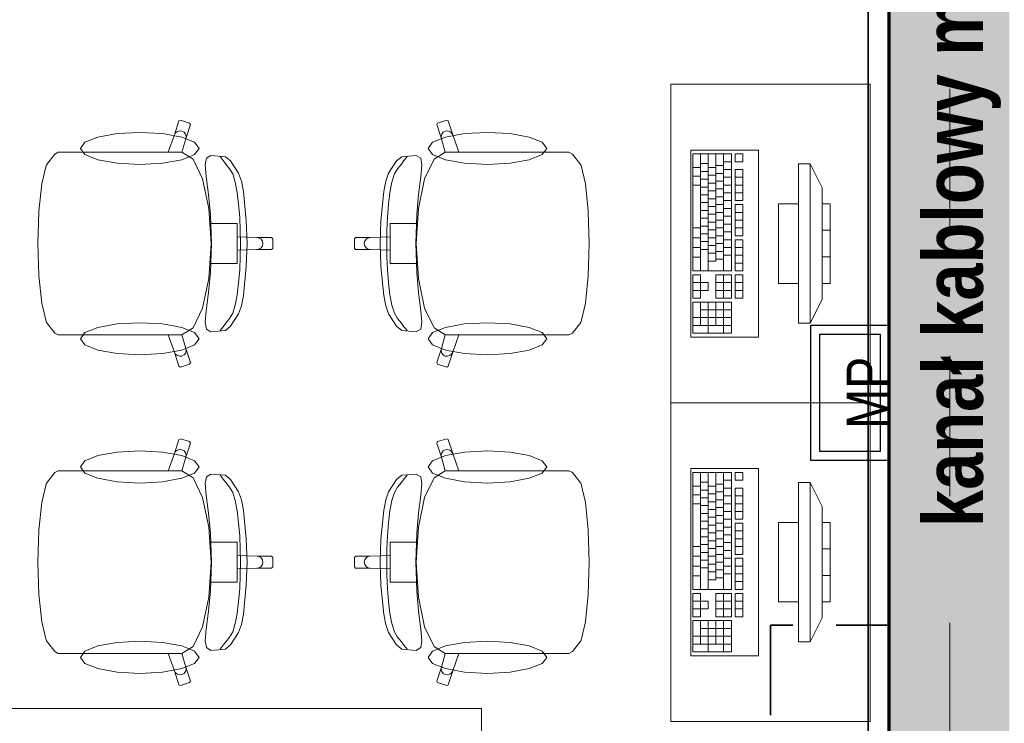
# Model space of a CAD drawing. Header units: millimetres. Extents: x 82175 to 237000, y 24756 to 471700.
# Tile 106 of 256: x 117055 to 119527, y 243956 to 245723. Entities that reach past the tile are written whole.
import ezdxf

# ---------------------------------------------------------------- set-up
doc = ezdxf.new("R2010")
doc.units = ezdxf.units.MM
doc.linetypes.add('Krawędzie ukryte', pattern=[3.912222, 2.822222, -1.09])
doc.linetypes.add('Kropki i Kreski', pattern=[6.702778, 3.527778, -1.763889, 0, -1.411111])
for name, color, linetype, lineweight in [('!! kanał podpoaraperowy z gniazdami', 6, 'Continuous', 35), ('#_EL - opis', 7, 'Continuous', 20), ('\xa0♦elektryczne', 1, 'Continuous', 30)]:
    doc.layers.add(name, color=color, linetype=linetype, lineweight=lineweight)
for name, color, linetype in [('#EL - Teletechnika', 3, 'Continuous'), ('- strefy pomieszczeń', 8, 'Continuous'), ('Instalacje - Went_Klim', 8, 'Continuous'), ('Konstrukcja - Siatka mod', 8, 'Continuous'), ('Konstrukcja - Ściany nośne wew..P', 8, 'Continuous'), ('Wnętrze - Umeblowanie', 8, 'Continuous')]:
    doc.layers.add(name, color=color, linetype=linetype)
doc.styles.add('OP_100', font='ARIALN.TTF', dxfattribs={"width": 0.8, "height": 20})
doc.styles.get("Standard").update_dxf_attribs({"font": 'arial.ttf'})

# ---------------------------------------------------------------- blocks, each defined once
blk = doc.blocks.new('MP1')
at = {"layer": '#EL - Teletechnika', "color": 1, "lineweight": 30}
blk.add_lwpolyline([(170, 0), (-170, 0), (-170, 197.2), (170, 197.2)], close=True, dxfattribs=at)
at = {"layer": '#EL - Teletechnika', "color": 7, "lineweight": 30}
blk.add_lwpolyline([(147.2, 22.8), (-147.2, 22.8), (-147.2, 174.4), (147.2, 174.4)], close=True, dxfattribs=at)
at = {"layer": '#EL - Teletechnika', "color": 1, "insert": (0, 54.2), "char_height": 12.023, "attachment_point": 5, "line_spacing_factor": 0.4}
blk.add_mtext('\\fArial Narrow|b0|i0;{\\H8.7679950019x;\\A1;MP}\\A1;\\fTahoma|b1|i0|c238;\\P', dxfattribs=at)

msp = doc.modelspace()

# ---------------------------------------------------------------- hatches: boundary and pattern name
at = {"layer": 'Konstrukcja - Ściany nośne wew..P', "linetype": 'Continuous', "lineweight": 13}
msp.add_hatch(color=8, dxfattribs=at).paths.add_polyline_path([(119240, 247658.9), (119240, 242708.9), (119540, 242708.9), (119540, 247658.9)])

# ---------------------------------------------------------------- linework, layer by layer
at = {"layer": '!! kanał podpoaraperowy z gniazdami'}
msp.add_lwpolyline([(119185.2, 247605.6), (119185.2, 242843.5), (119235.2, 242843.5), (119235.2, 247605.6)], close=True, dxfattribs=at)
at = {"layer": '- strefy pomieszczeń', "color": 8, "linetype": 'Continuous', "lineweight": 13, "ltscale": 100}
for p, q in [((115251, 243993.4), (118214.5, 243993.4)), ((118214.5, 243993.4), (118214.5, 243679.2))]:
    msp.add_line(p, q, dxfattribs=at)
at = {"layer": 'Instalacje - Went_Klim', "color": 8, "linetype": 'Krawędzie ukryte', "lineweight": 35, "ltscale": 100, "flags": 128}
msp.add_lwpolyline([(118940, 242802.7), (118940, 244202.7), (119240, 244202.7), (119240, 242802.7)], close=True, dxfattribs=at)
at = {"layer": 'Konstrukcja - Siatka mod', "color": 8, "linetype": 'Kropki i Kreski', "lineweight": 13, "ltscale": 100}
msp.add_line((119390, 233800), (119390, 250764.8), dxfattribs=at)
at = {"layer": 'Konstrukcja - Ściany nośne wew..P', "color": 8, "linetype": 'Continuous', "lineweight": 35, "ltscale": 100, "flags": 128}
msp.add_lwpolyline([(119240, 247658.9), (119240, 242708.9)], dxfattribs=at)
at = {"layer": 'Konstrukcja - Ściany nośne wew..P', "color": 8, "linetype": 'Krawędzie ukryte', "lineweight": 20, "ltscale": 100, "flags": 128}
msp.add_lwpolyline([(119240, 247658.9), (119240, 242708.9)], dxfattribs=at)
at = {"layer": 'Wnętrze - Umeblowanie', "color": 8, "linetype": 'Continuous', "lineweight": 13, "ltscale": 100}
for p, q in [((117443.3, 245433.3), (117454.7, 245468.7)), ((117454.7, 245468.7), (117458.5, 245470.6)), ((117458.5, 245470.6), (117481.2, 245463.2)), ((118126.9, 245470.6), (118104.1, 245463.2)), ((118130.6, 245468.7), (118126.9, 245470.6)), ((118142, 245433.3), (118130.6, 245468.7)), ((117450.7, 245442.1), (117456.4, 245443.7)), ((117456.4, 245443.7), (117462.2, 245443)), ((117462.2, 245443), (117467.3, 245440.1)), ((117483.2, 245459.4), (117471.8, 245424)), ((117481.2, 245463.2), (117483.2, 245459.4)), ((118104.1, 245463.2), (118102.2, 245459.4)), ((118102.2, 245459.4), (118113.6, 245424)), ((118123.2, 245443), (118118.1, 245440.1)), ((118129, 245443.7), (118123.2, 245443)), ((118134.6, 245442.1), (118129, 245443.7)), ((117427.6, 245389.9), (117443.3, 245433.3)), ((117443.3, 245433.3), (117446.2, 245438.4)), ((117446.2, 245438.4), (117450.7, 245442.1)), ((117471.8, 245424), (117462.1, 245389.8)), ((117467.3, 245440.1), (117470.9, 245435.5)), ((117470.9, 245435.5), (117472.5, 245429.8)), ((117472.5, 245429.8), (117471.8, 245424)), ((118114.5, 245435.5), (118112.9, 245429.8)), ((118112.9, 245429.8), (118113.6, 245424)), ((118113.6, 245424), (118123.3, 245389.8)), ((118118.1, 245440.1), (118114.5, 245435.5)), ((118139.2, 245438.4), (118134.6, 245442.1)), ((118142, 245433.3), (118139.2, 245438.4)), ((118157.7, 245389.9), (118142, 245433.3)), ((117121.6, 245358.6), (117142.8, 245385.4)), ((117142.8, 245385.4), (117151.4, 245389.9)), ((117151.4, 245389.9), (117182.4, 245389.9)), ((117182.4, 245389.9), (117218.5, 245389.9)), ((117218.5, 245389.9), (117427.6, 245389.9)), ((117461.9, 245389.9), (117427.6, 245389.9)), ((117461.9, 245389.9), (117462.1, 245389.8)), ((117462.1, 245389.8), (117489.9, 245372.5)), ((117489.9, 245372.5), (117513.7, 245322.8)), ((117520.4, 245358.1), (117523.5, 245375.3)), ((117523.5, 245375.3), (117535, 245382)), ((117535, 245382), (117571.1, 245378.7)), ((117560.6, 245375.7), (117557.9, 245379.4)), ((117565.7, 245369.4), (117560.6, 245375.7)), ((117571.9, 245360.4), (117565.7, 245369.4)), ((117571.1, 245378.7), (117584.3, 245368.2)), ((117584.3, 245368.2), (117604.4, 245337.2)), ((118001, 245368.2), (117981, 245337.2)), ((118014.2, 245378.7), (118001, 245368.2)), ((118013.5, 245360.4), (118019.6, 245369.4)), ((118050.3, 245382), (118014.2, 245378.7)), ((118019.6, 245369.4), (118024.8, 245375.7)), ((118024.8, 245375.7), (118027.4, 245379.4)), ((118061.9, 245375.3), (118050.3, 245382)), ((118064.9, 245358.1), (118061.9, 245375.3)), ((118095.4, 245372.5), (118071.6, 245322.8)), ((118123.3, 245389.8), (118095.4, 245372.5)), ((118123.5, 245389.9), (118123.3, 245389.8)), ((118123.5, 245389.9), (118157.7, 245389.9)), ((118366.8, 245389.9), (118157.7, 245389.9)), ((118402.9, 245389.9), (118366.8, 245389.9)), ((118434, 245389.9), (118402.9, 245389.9)), ((118442.6, 245385.4), (118434, 245389.9)), ((118463.7, 245358.6), (118442.6, 245385.4)), ((118744.8, 245385.9), (118744.8, 245092.1)), ((118841.8, 245385.9), (118744.8, 245385.9)), ((118764.2, 245385.9), (118764.2, 245092.1)), ((118783.6, 245385.9), (118783.6, 245092.1)), ((118803, 245385.9), (118803, 245116.6)), ((118822.4, 245385.9), (118822.4, 245092.1)), ((118841.8, 245092.1), (118841.8, 245385.9)), ((118851.5, 245385.9), (118851.5, 245366.3)), ((118870.9, 245385.9), (118851.5, 245385.9)), ((118870.9, 245366.3), (118870.9, 245385.9)), ((117110.1, 245310.5), (117120.8, 245356.4)), ((117120.8, 245356.4), (117121.6, 245358.6)), ((117523, 245329.2), (117520.4, 245358.1)), ((117581.9, 245348.7), (117571.9, 245360.4)), ((117589.6, 245335.5), (117581.9, 245348.7)), ((117995.7, 245335.5), (118003.4, 245348.7)), ((118003.4, 245348.7), (118013.5, 245360.4)), ((118062.3, 245329.2), (118064.9, 245358.1)), ((118464.6, 245356.4), (118463.7, 245358.6)), ((118475.3, 245310.5), (118464.6, 245356.4)), ((118744.8, 245351.6), (118764.2, 245351.6)), ((118764.2, 245361.4), (118783.6, 245361.4)), ((118783.6, 245351.6), (118803, 245351.6)), ((118803, 245356.5), (118822.4, 245356.5)), ((118822.4, 245366.3), (118841.8, 245366.3)), ((118822.4, 245346.7), (118841.8, 245346.7)), ((118851.5, 245366.3), (118870.9, 245366.3)), ((118851.5, 245346.7), (118851.5, 245268.4)), ((118870.9, 245346.7), (118851.5, 245346.7)), ((118870.9, 245268.4), (118870.9, 245346.7)), ((119010, 245360.6), (119010, 244960.6)), ((119040, 245360.6), (119010, 245360.6)), ((119040, 244960.6), (119040, 245360.6)), ((119040, 245360.6), (119070, 245300.6)), ((117513.7, 245322.8), (117529.6, 245248.4)), ((117528.9, 245283.9), (117523, 245329.2)), ((117595.9, 245315.1), (117589.6, 245335.5)), ((117604.4, 245337.2), (117611.6, 245317.2)), ((117981, 245337.2), (117973.7, 245317.2)), ((117989.5, 245315.1), (117995.7, 245335.5)), ((118071.6, 245322.8), (118055.8, 245248.4)), ((118056.5, 245283.9), (118062.3, 245329.2)), ((118744.8, 245329.5), (118764.2, 245329.5)), ((118764.2, 245341.8), (118783.6, 245341.8)), ((118764.2, 245322.2), (118783.6, 245322.2)), ((118783.6, 245332), (118803, 245332)), ((118803, 245336.9), (118822.4, 245336.9)), ((118822.4, 245327.1), (118841.8, 245327.1)), ((118851.5, 245327.1), (118870.9, 245327.1)), ((117102.9, 245241.7), (117110.1, 245310.5)), ((117600.8, 245289.2), (117595.9, 245315.1)), ((117611.6, 245317.2), (117616.4, 245291.4)), ((117973.7, 245317.2), (117968.9, 245291.4)), ((117984.5, 245289.2), (117989.5, 245315.1)), ((118482.4, 245241.7), (118475.3, 245310.5)), ((118744.8, 245307.5), (118764.2, 245307.5)), ((118764.2, 245302.6), (118783.6, 245302.6)), ((118783.6, 245312.4), (118803, 245312.4)), ((118803, 245317.3), (118822.4, 245317.3)), ((118803, 245297.7), (118822.4, 245297.7)), ((118822.4, 245307.5), (118841.8, 245307.5)), ((118851.5, 245307.5), (118870.9, 245307.5)), ((119070, 245300.6), (119070, 245020.6)), ((117533.5, 245232.9), (117528.9, 245283.9)), ((117604.5, 245259.2), (117600.8, 245289.2)), ((117616.4, 245291.4), (117623.4, 245218.1)), ((117968.9, 245291.4), (117961.9, 245218.1)), ((117980.8, 245259.2), (117984.5, 245289.2)), ((118051.8, 245232.9), (118056.5, 245283.9)), ((118764.2, 245283), (118783.6, 245283)), ((118783.6, 245292.8), (118803, 245292.8)), ((118783.6, 245273.2), (118803, 245273.2)), ((118803, 245278.1), (118822.4, 245278.1)), ((118822.4, 245287.9), (118841.8, 245287.9)), ((118851.5, 245287.9), (118870.9, 245287.9)), ((117529.6, 245248.4), (117532, 245211)), ((117607.1, 245226.7), (117604.5, 245259.2)), ((117978.3, 245226.7), (117980.8, 245259.2)), ((118055.8, 245248.4), (118053.4, 245211)), ((118764.2, 245263.5), (118783.6, 245263.5)), ((118783.6, 245253.7), (118803, 245253.7)), ((118803, 245258.6), (118822.4, 245258.6)), ((118822.4, 245268.4), (118841.8, 245268.4)), ((118822.4, 245248.8), (118841.8, 245248.8)), ((118851.5, 245268.4), (118870.9, 245268.4)), ((118851.5, 245258.6), (118851.5, 245180.2)), ((118870.9, 245258.6), (118851.5, 245258.6)), ((118870.9, 245180.2), (118870.9, 245258.6)), ((118960, 245260.6), (118960, 245060.6)), ((119010, 245260.6), (118960, 245260.6)), ((119010, 245060.6), (119010, 245260.6)), ((119070, 245260.6), (119070, 245060.6)), ((119090, 245260.6), (119070, 245260.6)), ((119090, 245060.6), (119090, 245260.6)), ((117100.4, 245160.6), (117102.8, 245240.7)), ((117102.8, 245240.7), (117102.9, 245241.7)), ((117535.9, 245160.6), (117533.5, 245232.9)), ((117608.5, 245193.4), (117607.1, 245226.7)), ((117976.8, 245193.4), (117978.3, 245226.7)), ((118049.5, 245160.6), (118051.8, 245232.9)), ((118482.5, 245240.7), (118482.4, 245241.7)), ((118485, 245160.6), (118482.5, 245240.7)), ((118764.2, 245243.9), (118783.6, 245243.9)), ((118764.2, 245224.3), (118783.6, 245224.3)), ((118783.6, 245234.1), (118803, 245234.1)), ((118803, 245239), (118822.4, 245239)), ((118822.4, 245229.2), (118841.8, 245229.2)), ((118851.5, 245239), (118870.9, 245239)), ((117532, 245211), (117535.2, 245160.6)), ((117532, 245211), (117570.7, 245211)), ((117570.7, 245211), (117600.6, 245211)), ((117600.6, 245211), (117600.6, 245177.5)), ((117623.4, 245218.1), (117625.6, 245160.6)), ((117961.9, 245218.1), (117959.8, 245160.6)), ((118014.7, 245211), (117984.7, 245211)), ((117984.7, 245211), (117984.7, 245177.5)), ((118053.4, 245211), (118014.7, 245211)), ((118053.4, 245211), (118050.2, 245160.6)), ((118744.8, 245199.8), (118764.2, 245199.8)), ((118764.2, 245204.7), (118783.6, 245204.7)), ((118783.6, 245214.5), (118803, 245214.5)), ((118803, 245219.4), (118822.4, 245219.4)), ((118803, 245199.8), (118822.4, 245199.8)), ((118822.4, 245209.6), (118841.8, 245209.6)), ((118851.5, 245219.4), (118870.9, 245219.4)), ((118851.5, 245199.8), (118870.9, 245199.8)), ((117600.6, 245177.5), (117600.6, 245160.6)), ((117600.6, 245177.5), (117650.5, 245175.7)), ((117609, 245160.6), (117608.5, 245193.4)), ((117650.5, 245175.7), (117656.2, 245174.6)), ((117650.5, 245175.7), (117687.4, 245175.7)), ((117656.2, 245174.6), (117661, 245171.3)), ((117661, 245171.3), (117664.3, 245166.4)), ((117687.4, 245175.7), (117690.4, 245172.7)), ((117690.4, 245172.7), (117690.4, 245160.6)), ((117898, 245175.7), (117895, 245172.7)), ((117895, 245172.7), (117895, 245160.6)), ((117934.9, 245175.7), (117898, 245175.7)), ((117924.3, 245171.3), (117921.1, 245166.4)), ((117929.2, 245174.6), (117924.3, 245171.3)), ((117934.9, 245175.7), (117929.2, 245174.6)), ((117984.7, 245177.5), (117934.9, 245175.7)), ((117976.4, 245160.6), (117976.8, 245193.4)), ((117984.7, 245177.5), (117984.7, 245160.6)), ((118744.8, 245175.3), (118764.2, 245175.3)), ((118764.2, 245185.1), (118783.6, 245185.1)), ((118783.6, 245194.9), (118803, 245194.9)), ((118783.6, 245175.3), (118803, 245175.3)), ((118803, 245180.2), (118822.4, 245180.2)), ((118822.4, 245190), (118841.8, 245190)), ((118822.4, 245170.4), (118841.8, 245170.4)), ((118851.5, 245180.2), (118870.9, 245180.2)), ((118851.5, 245170.4), (118851.5, 245092.1)), ((118870.9, 245170.4), (118851.5, 245170.4)), ((118870.9, 245092.1), (118870.9, 245170.4)), ((119070, 245194), (119090, 245194)), ((117100.4, 245160.6), (117102.8, 245080.6)), ((117532, 245110.3), (117535.2, 245160.6)), ((117535.9, 245160.6), (117533.5, 245088.3)), ((117600.6, 245143.8), (117600.6, 245160.6)), ((117609, 245160.6), (117608.5, 245127.9)), ((117623.4, 245103.1), (117625.6, 245160.6)), ((117650.5, 245145.5), (117656.2, 245146.7)), ((117656.2, 245146.7), (117661, 245150)), ((117661, 245150), (117664.3, 245154.9)), ((117664.3, 245166.4), (117665.4, 245160.6)), ((117664.3, 245154.9), (117665.4, 245160.6)), ((117687.4, 245145.5), (117690.4, 245148.6)), ((117690.4, 245148.6), (117690.4, 245160.6)), ((117895, 245148.6), (117895, 245160.6)), ((117898, 245145.5), (117895, 245148.6)), ((117921.1, 245166.4), (117919.9, 245160.6)), ((117921.1, 245154.9), (117919.9, 245160.6)), ((117924.3, 245150), (117921.1, 245154.9)), ((117929.2, 245146.7), (117924.3, 245150)), ((117934.9, 245145.5), (117929.2, 245146.7)), ((117961.9, 245103.1), (117959.8, 245160.6)), ((117976.4, 245160.6), (117976.8, 245127.9)), ((117984.7, 245143.8), (117984.7, 245160.6)), ((118049.5, 245160.6), (118051.8, 245088.3)), ((118053.4, 245110.3), (118050.2, 245160.6)), ((118485, 245160.6), (118482.5, 245080.6)), ((118744.8, 245150.9), (118764.2, 245150.9)), ((118764.2, 245165.5), (118783.6, 245165.5)), ((118764.2, 245146), (118783.6, 245146)), ((118783.6, 245155.7), (118803, 245155.7)), ((118803, 245160.6), (118822.4, 245160.6)), ((118822.4, 245150.9), (118841.8, 245150.9)), ((118851.5, 245150.9), (118870.9, 245150.9)), ((117600.6, 245143.8), (117650.5, 245145.5)), ((117600.6, 245110.3), (117600.6, 245143.8)), ((117608.5, 245127.9), (117607.1, 245094.6)), ((117650.5, 245145.5), (117687.4, 245145.5)), ((117934.9, 245145.5), (117898, 245145.5)), ((117984.7, 245143.8), (117934.9, 245145.5)), ((117976.8, 245127.9), (117978.3, 245094.6)), ((117984.7, 245110.3), (117984.7, 245143.8)), ((118744.8, 245126.4), (118764.2, 245126.4)), ((118783.6, 245136.2), (118803, 245136.2)), ((118803, 245141.1), (118822.4, 245141.1)), ((118803, 245121.5), (118822.4, 245121.5)), ((118822.4, 245131.3), (118841.8, 245131.3)), ((118851.5, 245131.3), (118870.9, 245131.3)), ((119070, 245127.3), (119090, 245127.3)), ((117529.6, 245072.9), (117532, 245110.3)), ((117532, 245110.3), (117570.7, 245110.3)), ((117570.7, 245110.3), (117600.6, 245110.3)), ((117616.4, 245029.9), (117623.4, 245103.1)), ((117968.9, 245029.9), (117961.9, 245103.1)), ((118014.7, 245110.3), (117984.7, 245110.3)), ((118053.4, 245110.3), (118014.7, 245110.3)), ((118055.8, 245072.9), (118053.4, 245110.3)), ((118783.6, 245116.6), (118803, 245116.6)), ((118851.5, 245111.7), (118870.9, 245111.7)), ((117102.8, 245080.6), (117102.9, 245079.5)), ((117102.9, 245079.5), (117110.1, 245010.8)), ((117513.7, 244998.5), (117529.6, 245072.9)), ((117533.5, 245088.3), (117528.9, 245037.4)), ((117607.1, 245094.6), (117604.5, 245062.1)), ((117978.3, 245094.6), (117980.8, 245062.1)), ((118051.8, 245088.3), (118056.5, 245037.4)), ((118071.6, 244998.5), (118055.8, 245072.9)), ((118482.4, 245079.5), (118475.3, 245010.8)), ((118482.5, 245080.6), (118482.4, 245079.5)), ((118744.8, 245092.1), (118841.8, 245092.1)), ((118744.8, 245082.3), (118744.8, 245023.6)), ((118764.2, 245082.3), (118744.8, 245082.3)), ((118764.2, 245062.7), (118764.2, 245082.3)), ((118803, 245082.3), (118803, 245023.6)), ((118841.8, 245082.3), (118803, 245082.3)), ((118822.4, 245082.3), (118822.4, 245023.6)), ((118841.8, 245023.6), (118841.8, 245082.3)), ((118851.5, 245092.1), (118870.9, 245092.1)), ((118851.5, 245082.3), (118851.5, 245023.6)), ((118870.9, 245082.3), (118851.5, 245082.3)), ((118870.9, 245023.6), (118870.9, 245082.3)), ((117604.5, 245062.1), (117600.8, 245032.1)), ((117980.8, 245062.1), (117984.5, 245032.1)), ((118744.8, 245062.7), (118764.2, 245062.7)), ((118783.6, 245062.7), (118764.2, 245062.7)), ((118764.2, 245062.7), (118764.2, 245043.1)), ((118783.6, 245043.1), (118783.6, 245062.7)), ((118803, 245062.7), (118841.8, 245062.7)), ((118851.5, 245062.7), (118870.9, 245062.7)), ((118960, 245060.6), (119010, 245060.6)), ((119070, 245060.6), (119090, 245060.6)), ((117528.9, 245037.4), (117523, 244992.1)), ((117600.8, 245032.1), (117595.9, 245006.2)), ((117611.6, 245004.1), (117616.4, 245029.9)), ((117973.7, 245004.1), (117968.9, 245029.9)), ((117984.5, 245032.1), (117989.5, 245006.2)), ((118056.5, 245037.4), (118062.3, 244992.1)), ((118744.8, 245043.1), (118764.2, 245043.1)), ((118744.8, 245023.6), (118764.2, 245023.6)), ((118764.2, 245023.6), (118764.2, 245043.1)), ((118764.2, 245043.1), (118783.6, 245043.1)), ((118803, 245043.1), (118841.8, 245043.1)), ((118803, 245023.6), (118841.8, 245023.6)), ((118851.5, 245043.1), (118870.9, 245043.1)), ((118851.5, 245023.6), (118870.9, 245023.6)), ((117110.1, 245010.8), (117120.8, 244964.9)), ((117489.9, 244948.8), (117513.7, 244998.5)), ((117595.9, 245006.2), (117589.6, 244985.8)), ((117604.4, 244984.1), (117611.6, 245004.1)), ((117981, 244984.1), (117973.7, 245004.1)), ((117989.5, 245006.2), (117995.7, 244985.8)), ((118095.4, 244948.8), (118071.6, 244998.5)), ((118475.3, 245010.8), (118464.6, 244964.9)), ((118744.8, 245013.8), (118744.8, 244935.4)), ((118841.8, 245013.8), (118744.8, 245013.8)), ((118764.2, 245013.8), (118764.2, 244955)), ((118783.6, 245013.8), (118783.6, 244935.4)), ((118803, 245013.8), (118803, 244955)), ((118822.4, 245013.8), (118822.4, 244935.4)), ((118841.8, 244935.4), (118841.8, 245013.8)), ((119040, 244960.6), (119070, 245020.6)), ((117523, 244992.1), (117520.4, 244963.2)), ((117581.9, 244972.6), (117571.9, 244960.9)), ((117589.6, 244985.8), (117581.9, 244972.6)), ((117584.3, 244953.1), (117604.4, 244984.1)), ((118001, 244953.1), (117981, 244984.1)), ((117995.7, 244985.8), (118003.4, 244972.6)), ((118003.4, 244972.6), (118013.5, 244960.9)), ((118062.3, 244992.1), (118064.9, 244963.2)), ((118744.8, 244974.6), (118841.8, 244974.6)), ((118764.2, 244994.2), (118841.8, 244994.2)), ((117120.8, 244964.9), (117121.6, 244962.7)), ((117121.6, 244962.7), (117142.8, 244935.9)), ((117462.1, 244931.5), (117489.9, 244948.8)), ((117520.4, 244963.2), (117523.5, 244946)), ((117565.7, 244951.9), (117560.6, 244945.6)), ((117571.9, 244960.9), (117565.7, 244951.9)), ((117571.1, 244942.5), (117584.3, 244953.1)), ((118014.2, 244942.5), (118001, 244953.1)), ((118013.5, 244960.9), (118019.6, 244951.9)), ((118019.6, 244951.9), (118024.8, 244945.6)), ((118064.9, 244963.2), (118061.9, 244946)), ((118123.3, 244931.5), (118095.4, 244948.8)), ((118463.7, 244962.7), (118442.6, 244935.9)), ((118464.6, 244964.9), (118463.7, 244962.7)), ((118744.8, 244955), (118841.8, 244955)), ((119010, 244960.6), (119040, 244960.6)), ((117142.8, 244935.9), (117151.4, 244931.4)), ((117151.4, 244931.4), (117182.4, 244931.4)), ((117182.4, 244931.4), (117218.5, 244931.4)), ((117218.5, 244931.4), (117427.6, 244931.4)), ((117461.9, 244931.4), (117427.6, 244931.4)), ((117427.6, 244931.4), (117443.3, 244888)), ((117461.9, 244931.4), (117462.1, 244931.5)), ((117471.8, 244897.3), (117462.1, 244931.5)), ((117523.5, 244946), (117535, 244939.2)), ((117535, 244939.2), (117571.1, 244942.5)), ((117560.6, 244945.6), (117557.9, 244941.9)), ((118050.3, 244939.2), (118014.2, 244942.5)), ((118024.8, 244945.6), (118027.4, 244941.9)), ((118061.9, 244946), (118050.3, 244939.2)), ((118113.6, 244897.3), (118123.3, 244931.5)), ((118123.5, 244931.4), (118123.3, 244931.5)), ((118123.5, 244931.4), (118157.7, 244931.4)), ((118157.7, 244931.4), (118142, 244888)), ((118366.8, 244931.4), (118157.7, 244931.4)), ((118402.9, 244931.4), (118366.8, 244931.4)), ((118434, 244931.4), (118402.9, 244931.4)), ((118442.6, 244935.9), (118434, 244931.4)), ((118744.8, 244935.4), (118841.8, 244935.4)), ((117443.3, 244888), (117446.2, 244882.9)), ((117443.3, 244888), (117454.7, 244852.6)), ((117446.2, 244882.9), (117450.7, 244879.2)), ((117450.7, 244879.2), (117456.4, 244877.6)), ((117456.4, 244877.6), (117462.2, 244878.3)), ((117462.2, 244878.3), (117467.3, 244881.2)), ((117467.3, 244881.2), (117470.9, 244885.8)), ((117470.9, 244885.8), (117472.5, 244891.5)), ((117472.5, 244891.5), (117471.8, 244897.3)), ((117483.2, 244861.9), (117471.8, 244897.3)), ((118102.2, 244861.9), (118113.6, 244897.3)), ((118112.9, 244891.5), (118113.6, 244897.3)), ((118114.5, 244885.8), (118112.9, 244891.5)), ((118118.1, 244881.2), (118114.5, 244885.8)), ((118123.2, 244878.3), (118118.1, 244881.2)), ((118129, 244877.6), (118123.2, 244878.3)), ((118134.6, 244879.2), (118129, 244877.6)), ((118142, 244888), (118130.6, 244852.6)), ((118139.2, 244882.9), (118134.6, 244879.2)), ((118142, 244888), (118139.2, 244882.9)), ((117454.7, 244852.6), (117458.5, 244850.6)), ((117458.5, 244850.6), (117481.2, 244858.1)), ((117481.2, 244858.1), (117483.2, 244861.9)), ((118104.1, 244858.1), (118102.2, 244861.9)), ((118126.9, 244850.6), (118104.1, 244858.1)), ((118130.6, 244852.6), (118126.9, 244850.6)), ((117443.3, 244633.3), (117454.7, 244668.7)), ((117454.7, 244668.7), (117458.5, 244670.6)), ((117458.5, 244670.6), (117481.2, 244663.2)), ((117483.2, 244659.4), (117471.8, 244624)), ((117481.2, 244663.2), (117483.2, 244659.4)), ((118104.1, 244663.2), (118102.2, 244659.4)), ((118102.2, 244659.4), (118113.6, 244624)), ((118126.9, 244670.6), (118104.1, 244663.2)), ((118130.6, 244668.7), (118126.9, 244670.6)), ((118142, 244633.3), (118130.6, 244668.7)), ((117427.6, 244589.9), (117443.3, 244633.3)), ((117443.3, 244633.3), (117446.2, 244638.4)), ((117446.2, 244638.4), (117450.7, 244642.1)), ((117450.7, 244642.1), (117456.4, 244643.7)), ((117456.4, 244643.7), (117462.2, 244643)), ((117462.2, 244643), (117467.3, 244640.1)), ((117467.3, 244640.1), (117470.9, 244635.5)), ((117470.9, 244635.5), (117472.5, 244629.8)), ((117472.5, 244629.8), (117471.8, 244624)), ((118114.5, 244635.5), (118112.9, 244629.8)), ((118112.9, 244629.8), (118113.6, 244624)), ((118118.1, 244640.1), (118114.5, 244635.5)), ((118123.2, 244643), (118118.1, 244640.1)), ((118129, 244643.7), (118123.2, 244643)), ((118134.6, 244642.1), (118129, 244643.7)), ((118139.2, 244638.4), (118134.6, 244642.1)), ((118142, 244633.3), (118139.2, 244638.4)), ((118157.7, 244589.9), (118142, 244633.3)), ((117471.8, 244624), (117462.1, 244589.8)), ((118113.6, 244624), (118123.3, 244589.8)), ((117121.6, 244558.6), (117142.8, 244585.4)), ((117142.8, 244585.4), (117151.4, 244589.9)), ((117151.4, 244589.9), (117182.4, 244589.9)), ((117182.4, 244589.9), (117218.5, 244589.9)), ((117218.5, 244589.9), (117427.6, 244589.9)), ((117461.9, 244589.9), (117427.6, 244589.9)), ((117461.9, 244589.9), (117462.1, 244589.8)), ((117462.1, 244589.8), (117489.9, 244572.5)), ((117523.5, 244575.3), (117535, 244582)), ((117535, 244582), (117571.1, 244578.7)), ((117560.6, 244575.7), (117557.9, 244579.4)), ((117571.1, 244578.7), (117584.3, 244568.2)), ((118014.2, 244578.7), (118001, 244568.2)), ((118050.3, 244582), (118014.2, 244578.7)), ((118024.8, 244575.7), (118027.4, 244579.4)), ((118061.9, 244575.3), (118050.3, 244582)), ((118123.3, 244589.8), (118095.4, 244572.5)), ((118123.5, 244589.9), (118123.3, 244589.8)), ((118123.5, 244589.9), (118157.7, 244589.9)), ((118366.8, 244589.9), (118157.7, 244589.9)), ((118402.9, 244589.9), (118366.8, 244589.9)), ((118434, 244589.9), (118402.9, 244589.9)), ((118442.6, 244585.4), (118434, 244589.9)), ((118463.7, 244558.6), (118442.6, 244585.4)), ((118744.8, 244585.9), (118744.8, 244292.1)), ((118841.8, 244585.9), (118744.8, 244585.9)), ((118764.2, 244585.9), (118764.2, 244292.1)), ((118783.6, 244585.9), (118783.6, 244292.1)), ((118803, 244585.9), (118803, 244316.6)), ((118822.4, 244585.9), (118822.4, 244292.1)), ((118841.8, 244292.1), (118841.8, 244585.9)), ((118851.5, 244585.9), (118851.5, 244566.3)), ((118870.9, 244585.9), (118851.5, 244585.9)), ((118870.9, 244566.3), (118870.9, 244585.9)), ((117110.1, 244510.5), (117120.8, 244556.4)), ((117120.8, 244556.4), (117121.6, 244558.6)), ((117489.9, 244572.5), (117513.7, 244522.8)), ((117520.4, 244558.1), (117523.5, 244575.3)), ((117523, 244529.2), (117520.4, 244558.1)), ((117565.7, 244569.4), (117560.6, 244575.7)), ((117571.9, 244560.4), (117565.7, 244569.4)), ((117581.9, 244548.7), (117571.9, 244560.4)), ((117584.3, 244568.2), (117604.4, 244537.2)), ((118001, 244568.2), (117981, 244537.2)), ((118003.4, 244548.7), (118013.5, 244560.4)), ((118013.5, 244560.4), (118019.6, 244569.4)), ((118019.6, 244569.4), (118024.8, 244575.7)), ((118064.9, 244558.1), (118061.9, 244575.3)), ((118062.3, 244529.2), (118064.9, 244558.1)), ((118095.4, 244572.5), (118071.6, 244522.8)), ((118464.6, 244556.4), (118463.7, 244558.6)), ((118475.3, 244510.5), (118464.6, 244556.4)), ((118764.2, 244561.4), (118783.6, 244561.4)), ((118803, 244556.5), (118822.4, 244556.5)), ((118822.4, 244566.3), (118841.8, 244566.3)), ((118851.5, 244566.3), (118870.9, 244566.3)), ((119010, 244560.6), (119010, 244160.6)), ((119040, 244560.6), (119010, 244560.6)), ((119040, 244160.6), (119040, 244560.6)), ((119040, 244560.6), (119070, 244500.6)), ((117528.9, 244483.9), (117523, 244529.2)), ((117589.6, 244535.5), (117581.9, 244548.7)), ((117595.9, 244515.1), (117589.6, 244535.5)), ((117604.4, 244537.2), (117611.6, 244517.2)), ((117981, 244537.2), (117973.7, 244517.2)), ((117989.5, 244515.1), (117995.7, 244535.5)), ((117995.7, 244535.5), (118003.4, 244548.7)), ((118056.5, 244483.9), (118062.3, 244529.2)), ((118744.8, 244551.6), (118764.2, 244551.6)), ((118744.8, 244529.5), (118764.2, 244529.5)), ((118764.2, 244541.8), (118783.6, 244541.8)), ((118783.6, 244551.6), (118803, 244551.6)), ((118783.6, 244532), (118803, 244532)), ((118803, 244536.9), (118822.4, 244536.9)), ((118822.4, 244546.7), (118841.8, 244546.7)), ((118851.5, 244546.7), (118851.5, 244468.4)), ((118870.9, 244546.7), (118851.5, 244546.7)), ((118870.9, 244468.4), (118870.9, 244546.7)), ((117102.9, 244441.7), (117110.1, 244510.5)), ((117513.7, 244522.8), (117529.6, 244448.4)), ((117600.8, 244489.2), (117595.9, 244515.1)), ((117611.6, 244517.2), (117616.4, 244491.4)), ((117973.7, 244517.2), (117968.9, 244491.4)), ((117984.5, 244489.2), (117989.5, 244515.1)), ((118071.6, 244522.8), (118055.8, 244448.4)), ((118482.4, 244441.7), (118475.3, 244510.5)), ((118744.8, 244507.5), (118764.2, 244507.5)), ((118764.2, 244522.2), (118783.6, 244522.2)), ((118783.6, 244512.4), (118803, 244512.4)), ((118803, 244517.3), (118822.4, 244517.3)), ((118822.4, 244527.1), (118841.8, 244527.1)), ((118822.4, 244507.5), (118841.8, 244507.5)), ((118851.5, 244527.1), (118870.9, 244527.1)), ((118851.5, 244507.5), (118870.9, 244507.5)), ((117533.5, 244432.9), (117528.9, 244483.9)), ((117604.5, 244459.2), (117600.8, 244489.2)), ((117616.4, 244491.4), (117623.4, 244418.1)), ((117968.9, 244491.4), (117961.9, 244418.1)), ((117980.8, 244459.2), (117984.5, 244489.2)), ((118051.8, 244432.9), (118056.5, 244483.9)), ((118764.2, 244502.6), (118783.6, 244502.6)), ((118764.2, 244483), (118783.6, 244483)), ((118783.6, 244492.8), (118803, 244492.8)), ((118803, 244497.7), (118822.4, 244497.7)), ((118803, 244478.1), (118822.4, 244478.1)), ((118822.4, 244487.9), (118841.8, 244487.9)), ((118851.5, 244487.9), (118870.9, 244487.9)), ((119070, 244500.6), (119070, 244220.6)), ((117607.1, 244426.7), (117604.5, 244459.2)), ((117978.3, 244426.7), (117980.8, 244459.2)), ((118764.2, 244463.5), (118783.6, 244463.5)), ((118783.6, 244473.2), (118803, 244473.2)), ((118783.6, 244453.7), (118803, 244453.7)), ((118803, 244458.6), (118822.4, 244458.6)), ((118822.4, 244468.4), (118841.8, 244468.4)), ((118851.5, 244468.4), (118870.9, 244468.4)), ((118851.5, 244458.6), (118851.5, 244380.2)), ((118870.9, 244458.6), (118851.5, 244458.6)), ((118870.9, 244380.2), (118870.9, 244458.6)), ((118960, 244460.6), (118960, 244260.6)), ((119010, 244460.6), (118960, 244460.6)), ((119010, 244260.6), (119010, 244460.6)), ((119070, 244460.6), (119070, 244260.6)), ((119090, 244460.6), (119070, 244460.6)), ((119090, 244260.6), (119090, 244460.6)), ((117100.4, 244360.6), (117102.8, 244440.7)), ((117102.8, 244440.7), (117102.9, 244441.7)), ((117529.6, 244448.4), (117532, 244411)), ((117535.9, 244360.6), (117533.5, 244432.9)), ((118049.5, 244360.6), (118051.8, 244432.9)), ((118055.8, 244448.4), (118053.4, 244411)), ((118482.5, 244440.7), (118482.4, 244441.7)), ((118485, 244360.6), (118482.5, 244440.7)), ((118764.2, 244443.9), (118783.6, 244443.9)), ((118783.6, 244434.1), (118803, 244434.1)), ((118803, 244439), (118822.4, 244439)), ((118822.4, 244448.8), (118841.8, 244448.8)), ((118822.4, 244429.2), (118841.8, 244429.2)), ((118851.5, 244439), (118870.9, 244439)), ((117532, 244411), (117535.2, 244360.6)), ((117532, 244411), (117570.7, 244411)), ((117570.7, 244411), (117600.6, 244411)), ((117600.6, 244411), (117600.6, 244377.5)), ((117608.5, 244393.4), (117607.1, 244426.7)), ((117623.4, 244418.1), (117625.6, 244360.6)), ((117961.9, 244418.1), (117959.8, 244360.6)), ((117976.8, 244393.4), (117978.3, 244426.7)), ((118014.7, 244411), (117984.7, 244411)), ((117984.7, 244411), (117984.7, 244377.5)), ((118053.4, 244411), (118014.7, 244411)), ((118053.4, 244411), (118050.2, 244360.6)), ((118764.2, 244424.3), (118783.6, 244424.3)), ((118764.2, 244404.7), (118783.6, 244404.7)), ((118783.6, 244414.5), (118803, 244414.5)), ((118803, 244419.4), (118822.4, 244419.4)), ((118822.4, 244409.6), (118841.8, 244409.6)), ((118851.5, 244419.4), (118870.9, 244419.4)), ((117609, 244360.6), (117608.5, 244393.4)), ((117976.4, 244360.6), (117976.8, 244393.4)), ((118744.8, 244399.8), (118764.2, 244399.8)), ((118764.2, 244385.1), (118783.6, 244385.1)), ((118783.6, 244394.9), (118803, 244394.9)), ((118803, 244399.8), (118822.4, 244399.8)), ((118803, 244380.2), (118822.4, 244380.2)), ((118822.4, 244390), (118841.8, 244390)), ((118851.5, 244399.8), (118870.9, 244399.8)), ((118851.5, 244380.2), (118870.9, 244380.2)), ((119070, 244394), (119090, 244394)), ((117100.4, 244360.6), (117102.8, 244280.6)), ((117532, 244310.3), (117535.2, 244360.6)), ((117535.9, 244360.6), (117533.5, 244288.3)), ((117600.6, 244377.5), (117600.6, 244360.6)), ((117600.6, 244377.5), (117650.5, 244375.7)), ((117600.6, 244343.8), (117600.6, 244360.6)), ((117609, 244360.6), (117608.5, 244327.9)), ((117623.4, 244303.1), (117625.6, 244360.6)), ((117650.5, 244375.7), (117656.2, 244374.6)), ((117650.5, 244375.7), (117687.4, 244375.7)), ((117656.2, 244374.6), (117661, 244371.3)), ((117661, 244371.3), (117664.3, 244366.4)), ((117661, 244350), (117664.3, 244354.9)), ((117664.3, 244366.4), (117665.4, 244360.6)), ((117664.3, 244354.9), (117665.4, 244360.6)), ((117687.4, 244375.7), (117690.4, 244372.7)), ((117690.4, 244372.7), (117690.4, 244360.6)), ((117690.4, 244348.6), (117690.4, 244360.6)), ((117898, 244375.7), (117895, 244372.7)), ((117895, 244372.7), (117895, 244360.6)), ((117895, 244348.6), (117895, 244360.6)), ((117934.9, 244375.7), (117898, 244375.7)), ((117921.1, 244366.4), (117919.9, 244360.6)), ((117921.1, 244354.9), (117919.9, 244360.6)), ((117924.3, 244371.3), (117921.1, 244366.4)), ((117924.3, 244350), (117921.1, 244354.9)), ((117929.2, 244374.6), (117924.3, 244371.3)), ((117934.9, 244375.7), (117929.2, 244374.6)), ((117984.7, 244377.5), (117934.9, 244375.7)), ((117961.9, 244303.1), (117959.8, 244360.6)), ((117976.4, 244360.6), (117976.8, 244327.9)), ((117984.7, 244377.5), (117984.7, 244360.6)), ((117984.7, 244343.8), (117984.7, 244360.6)), ((118049.5, 244360.6), (118051.8, 244288.3)), ((118053.4, 244310.3), (118050.2, 244360.6)), ((118485, 244360.6), (118482.5, 244280.6)), ((118744.8, 244375.3), (118764.2, 244375.3)), ((118764.2, 244365.5), (118783.6, 244365.5)), ((118783.6, 244375.3), (118803, 244375.3)), ((118783.6, 244355.7), (118803, 244355.7)), ((118803, 244360.6), (118822.4, 244360.6)), ((118822.4, 244370.4), (118841.8, 244370.4)), ((118851.5, 244370.4), (118851.5, 244292.1)), ((118870.9, 244370.4), (118851.5, 244370.4)), ((118870.9, 244292.1), (118870.9, 244370.4)), ((117600.6, 244343.8), (117650.5, 244345.5)), ((117600.6, 244310.3), (117600.6, 244343.8)), ((117650.5, 244345.5), (117656.2, 244346.7)), ((117650.5, 244345.5), (117687.4, 244345.5)), ((117656.2, 244346.7), (117661, 244350)), ((117687.4, 244345.5), (117690.4, 244348.6)), ((117898, 244345.5), (117895, 244348.6)), ((117934.9, 244345.5), (117898, 244345.5)), ((117929.2, 244346.7), (117924.3, 244350)), ((117934.9, 244345.5), (117929.2, 244346.7)), ((117984.7, 244343.8), (117934.9, 244345.5)), ((117984.7, 244310.3), (117984.7, 244343.8)), ((118744.8, 244350.9), (118764.2, 244350.9)), ((118764.2, 244346), (118783.6, 244346)), ((118783.6, 244336.2), (118803, 244336.2)), ((118803, 244341.1), (118822.4, 244341.1)), ((118822.4, 244350.9), (118841.8, 244350.9)), ((118822.4, 244331.3), (118841.8, 244331.3)), ((118851.5, 244350.9), (118870.9, 244350.9)), ((118851.5, 244331.3), (118870.9, 244331.3)), ((117529.6, 244272.9), (117532, 244310.3)), ((117532, 244310.3), (117570.7, 244310.3)), ((117570.7, 244310.3), (117600.6, 244310.3)), ((117608.5, 244327.9), (117607.1, 244294.6)), ((117976.8, 244327.9), (117978.3, 244294.6)), ((118014.7, 244310.3), (117984.7, 244310.3)), ((118053.4, 244310.3), (118014.7, 244310.3)), ((118055.8, 244272.9), (118053.4, 244310.3)), ((118744.8, 244326.4), (118764.2, 244326.4)), ((118783.6, 244316.6), (118803, 244316.6)), ((118803, 244321.5), (118822.4, 244321.5)), ((118851.5, 244311.7), (118870.9, 244311.7)), ((119070, 244327.3), (119090, 244327.3)), ((117102.8, 244280.6), (117102.9, 244279.5)), ((117533.5, 244288.3), (117528.9, 244237.4)), ((117607.1, 244294.6), (117604.5, 244262.1)), ((117616.4, 244229.9), (117623.4, 244303.1)), ((117968.9, 244229.9), (117961.9, 244303.1)), ((117978.3, 244294.6), (117980.8, 244262.1)), ((118051.8, 244288.3), (118056.5, 244237.4)), ((118482.5, 244280.6), (118482.4, 244279.5)), ((118744.8, 244292.1), (118841.8, 244292.1)), ((118744.8, 244282.3), (118744.8, 244223.6)), ((118764.2, 244282.3), (118744.8, 244282.3)), ((118764.2, 244262.7), (118764.2, 244282.3)), ((118803, 244282.3), (118803, 244223.6)), ((118841.8, 244282.3), (118803, 244282.3)), ((118822.4, 244282.3), (118822.4, 244223.6)), ((118841.8, 244223.6), (118841.8, 244282.3)), ((118851.5, 244292.1), (118870.9, 244292.1)), ((118851.5, 244282.3), (118851.5, 244223.6)), ((118870.9, 244282.3), (118851.5, 244282.3)), ((118870.9, 244223.6), (118870.9, 244282.3)), ((117102.9, 244279.5), (117110.1, 244210.8)), ((117513.7, 244198.5), (117529.6, 244272.9)), ((117604.5, 244262.1), (117600.8, 244232.1)), ((117980.8, 244262.1), (117984.5, 244232.1)), ((118071.6, 244198.5), (118055.8, 244272.9)), ((118482.4, 244279.5), (118475.3, 244210.8)), ((118744.8, 244262.7), (118764.2, 244262.7)), ((118783.6, 244262.7), (118764.2, 244262.7)), ((118764.2, 244262.7), (118764.2, 244243.1)), ((118783.6, 244243.1), (118783.6, 244262.7)), ((118803, 244262.7), (118841.8, 244262.7)), ((118851.5, 244262.7), (118870.9, 244262.7)), ((118960, 244260.6), (119010, 244260.6)), ((119070, 244260.6), (119090, 244260.6)), ((117528.9, 244237.4), (117523, 244192.1)), ((117600.8, 244232.1), (117595.9, 244206.2)), ((117984.5, 244232.1), (117989.5, 244206.2)), ((118056.5, 244237.4), (118062.3, 244192.1)), ((118744.8, 244243.1), (118764.2, 244243.1)), ((118764.2, 244223.6), (118764.2, 244243.1)), ((118764.2, 244243.1), (118783.6, 244243.1)), ((118803, 244243.1), (118841.8, 244243.1)), ((118851.5, 244243.1), (118870.9, 244243.1)), ((117110.1, 244210.8), (117120.8, 244164.9)), ((117595.9, 244206.2), (117589.6, 244185.8)), ((117611.6, 244204.1), (117616.4, 244229.9)), ((117973.7, 244204.1), (117968.9, 244229.9)), ((117989.5, 244206.2), (117995.7, 244185.8)), ((118475.3, 244210.8), (118464.6, 244164.9)), ((118744.8, 244223.6), (118764.2, 244223.6)), ((118744.8, 244213.8), (118744.8, 244135.4)), ((118841.8, 244213.8), (118744.8, 244213.8)), ((118764.2, 244213.8), (118764.2, 244155)), ((118783.6, 244213.8), (118783.6, 244135.4)), ((118803, 244223.6), (118841.8, 244223.6)), ((118803, 244213.8), (118803, 244155)), ((118822.4, 244213.8), (118822.4, 244135.4)), ((118841.8, 244135.4), (118841.8, 244213.8)), ((118851.5, 244223.6), (118870.9, 244223.6)), ((119040, 244160.6), (119070, 244220.6)), ((117489.9, 244148.8), (117513.7, 244198.5)), ((117523, 244192.1), (117520.4, 244163.2)), ((117589.6, 244185.8), (117581.9, 244172.6)), ((117584.3, 244153.1), (117604.4, 244184.1)), ((117604.4, 244184.1), (117611.6, 244204.1)), ((117981, 244184.1), (117973.7, 244204.1)), ((118001, 244153.1), (117981, 244184.1)), ((117995.7, 244185.8), (118003.4, 244172.6)), ((118062.3, 244192.1), (118064.9, 244163.2)), ((118095.4, 244148.8), (118071.6, 244198.5)), ((118764.2, 244194.2), (118841.8, 244194.2)), ((117120.8, 244164.9), (117121.6, 244162.7)), ((117121.6, 244162.7), (117142.8, 244135.9)), ((117520.4, 244163.2), (117523.5, 244146)), ((117571.9, 244160.9), (117565.7, 244151.9)), ((117581.9, 244172.6), (117571.9, 244160.9)), ((118003.4, 244172.6), (118013.5, 244160.9)), ((118013.5, 244160.9), (118019.6, 244151.9)), ((118064.9, 244163.2), (118061.9, 244146)), ((118463.7, 244162.7), (118442.6, 244135.9)), ((118464.6, 244164.9), (118463.7, 244162.7)), ((118744.8, 244174.6), (118841.8, 244174.6)), ((119010, 244160.6), (119040, 244160.6)), ((117142.8, 244135.9), (117151.4, 244131.4)), ((117462.1, 244131.5), (117489.9, 244148.8)), ((117523.5, 244146), (117535, 244139.2)), ((117535, 244139.2), (117571.1, 244142.5)), ((117560.6, 244145.6), (117557.9, 244141.9)), ((117565.7, 244151.9), (117560.6, 244145.6)), ((117571.1, 244142.5), (117584.3, 244153.1)), ((118014.2, 244142.5), (118001, 244153.1)), ((118050.3, 244139.2), (118014.2, 244142.5)), ((118019.6, 244151.9), (118024.8, 244145.6)), ((118024.8, 244145.6), (118027.4, 244141.9)), ((118061.9, 244146), (118050.3, 244139.2)), ((118123.3, 244131.5), (118095.4, 244148.8)), ((118442.6, 244135.9), (118434, 244131.4)), ((118744.8, 244155), (118841.8, 244155)), ((118744.8, 244135.4), (118841.8, 244135.4)), ((117151.4, 244131.4), (117182.4, 244131.4)), ((117182.4, 244131.4), (117218.5, 244131.4)), ((117218.5, 244131.4), (117427.6, 244131.4)), ((117461.9, 244131.4), (117427.6, 244131.4)), ((117427.6, 244131.4), (117443.3, 244088)), ((117461.9, 244131.4), (117462.1, 244131.5)), ((117471.8, 244097.3), (117462.1, 244131.5)), ((118113.6, 244097.3), (118123.3, 244131.5)), ((118123.5, 244131.4), (118123.3, 244131.5)), ((118123.5, 244131.4), (118157.7, 244131.4)), ((118157.7, 244131.4), (118142, 244088)), ((118366.8, 244131.4), (118157.7, 244131.4)), ((118402.9, 244131.4), (118366.8, 244131.4)), ((118434, 244131.4), (118402.9, 244131.4)), ((117443.3, 244088), (117446.2, 244082.9)), ((117443.3, 244088), (117454.7, 244052.6)), ((117446.2, 244082.9), (117450.7, 244079.2)), ((117467.3, 244081.2), (117470.9, 244085.8)), ((117470.9, 244085.8), (117472.5, 244091.5)), ((117472.5, 244091.5), (117471.8, 244097.3)), ((117483.2, 244061.9), (117471.8, 244097.3)), ((118102.2, 244061.9), (118113.6, 244097.3)), ((118112.9, 244091.5), (118113.6, 244097.3)), ((118114.5, 244085.8), (118112.9, 244091.5)), ((118118.1, 244081.2), (118114.5, 244085.8)), ((118142, 244088), (118130.6, 244052.6)), ((118139.2, 244082.9), (118134.6, 244079.2)), ((118142, 244088), (118139.2, 244082.9)), ((117450.7, 244079.2), (117456.4, 244077.6)), ((117456.4, 244077.6), (117462.2, 244078.3)), ((117458.5, 244050.6), (117481.2, 244058.1)), ((117462.2, 244078.3), (117467.3, 244081.2)), ((117481.2, 244058.1), (117483.2, 244061.9)), ((118104.1, 244058.1), (118102.2, 244061.9)), ((118126.9, 244050.6), (118104.1, 244058.1)), ((118123.2, 244078.3), (118118.1, 244081.2)), ((118129, 244077.6), (118123.2, 244078.3)), ((118134.6, 244079.2), (118129, 244077.6)), ((117454.7, 244052.6), (117458.5, 244050.6)), ((118130.6, 244052.6), (118126.9, 244050.6))]:
    msp.add_line(p, q, dxfattribs=at)
at = {"layer": 'Wnętrze - Umeblowanie', "color": 8, "linetype": 'Continuous', "lineweight": 13, "ltscale": 100, "flags": 128}
for points in [[(119190, 244760.6), (119190, 245560.6), (118690, 245560.6), (118690, 244760.6)], [(117356.3, 245439.9), (117413.3, 245436.8), (117461.7, 245428.1), (117494, 245415.1), (117505.3, 245399.6), (117494, 245384.2), (117461.7, 245371.2), (117413.3, 245362.5), (117356.3, 245359.4), (117299.3, 245362.5), (117250.9, 245371.2), (117218.6, 245384.2), (117207.3, 245399.6), (117218.6, 245415.1), (117250.9, 245428.1), (117299.3, 245436.8)], [(118229.1, 245439.9), (118172, 245436.8), (118123.7, 245428.1), (118091.4, 245415.1), (118080, 245399.6), (118091.4, 245384.2), (118123.7, 245371.2), (118172, 245362.5), (118229.1, 245359.4), (118286.1, 245362.5), (118334.4, 245371.2), (118366.7, 245384.2), (118378.1, 245399.6), (118366.7, 245415.1), (118334.4, 245428.1), (118286.1, 245436.8)], [(118910, 245395.6), (118740, 245395.6), (118740, 244925.6), (118910, 244925.6)], [(117356.3, 244881.4), (117413.3, 244884.4), (117461.7, 244893.2), (117494, 244906.2), (117505.3, 244921.6), (117494, 244937), (117461.7, 244950.1), (117413.3, 244958.8), (117356.3, 244961.9), (117299.3, 244958.8), (117250.9, 244950.1), (117218.6, 244937), (117207.3, 244921.6), (117218.6, 244906.2), (117250.9, 244893.2), (117299.3, 244884.4)], [(118229.1, 244881.4), (118172, 244884.4), (118123.7, 244893.2), (118091.4, 244906.2), (118080, 244921.6), (118091.4, 244937), (118123.7, 244950.1), (118172, 244958.8), (118229.1, 244961.9), (118286.1, 244958.8), (118334.4, 244950.1), (118366.7, 244937), (118378.1, 244921.6), (118366.7, 244906.2), (118334.4, 244893.2), (118286.1, 244884.4)], [(119190, 243960.6), (119190, 244760.6), (118690, 244760.6), (118690, 243960.6)], [(117356.3, 244639.9), (117413.3, 244636.8), (117461.7, 244628.1), (117494, 244615.1), (117505.3, 244599.6), (117494, 244584.2), (117461.7, 244571.2), (117413.3, 244562.5), (117356.3, 244559.4), (117299.3, 244562.5), (117250.9, 244571.2), (117218.6, 244584.2), (117207.3, 244599.6), (117218.6, 244615.1), (117250.9, 244628.1), (117299.3, 244636.8)], [(118229.1, 244639.9), (118172, 244636.8), (118123.7, 244628.1), (118091.4, 244615.1), (118080, 244599.6), (118091.4, 244584.2), (118123.7, 244571.2), (118172, 244562.5), (118229.1, 244559.4), (118286.1, 244562.5), (118334.4, 244571.2), (118366.7, 244584.2), (118378.1, 244599.6), (118366.7, 244615.1), (118334.4, 244628.1), (118286.1, 244636.8)], [(118910, 244595.6), (118740, 244595.6), (118740, 244125.6), (118910, 244125.6)], [(117356.3, 244081.4), (117413.3, 244084.4), (117461.7, 244093.2), (117494, 244106.2), (117505.3, 244121.6), (117494, 244137), (117461.7, 244150.1), (117413.3, 244158.8), (117356.3, 244161.9), (117299.3, 244158.8), (117250.9, 244150.1), (117218.6, 244137), (117207.3, 244121.6), (117218.6, 244106.2), (117250.9, 244093.2), (117299.3, 244084.4)], [(118229.1, 244081.4), (118172, 244084.4), (118123.7, 244093.2), (118091.4, 244106.2), (118080, 244121.6), (118091.4, 244137), (118123.7, 244150.1), (118172, 244158.8), (118229.1, 244161.9), (118286.1, 244158.8), (118334.4, 244150.1), (118366.7, 244137), (118378.1, 244121.6), (118366.7, 244106.2), (118334.4, 244093.2), (118286.1, 244084.4)]]:
    msp.add_lwpolyline(points, close=True, dxfattribs=at)

# ---------------------------------------------------------------- block references
at = {"layer": '\xa0♦elektryczne', "rotation": 90}
msp.add_blockref('MP1', (119238.3, 244785.9), dxfattribs=at)

# ---------------------------------------------------------------- texts
at = {"layer": '#_EL - opis', "insert": (119323.4, 244449.1), "char_height": 150, "width": 13225.251, "attachment_point": 1, "rotation": 90, "style": 'OP_100'}
msp.add_mtext('\\fArial|b1|i0|c238|p34;kanał kablowy metalowy 210H68', dxfattribs=at)

doc.saveas('drawing.dxf')
